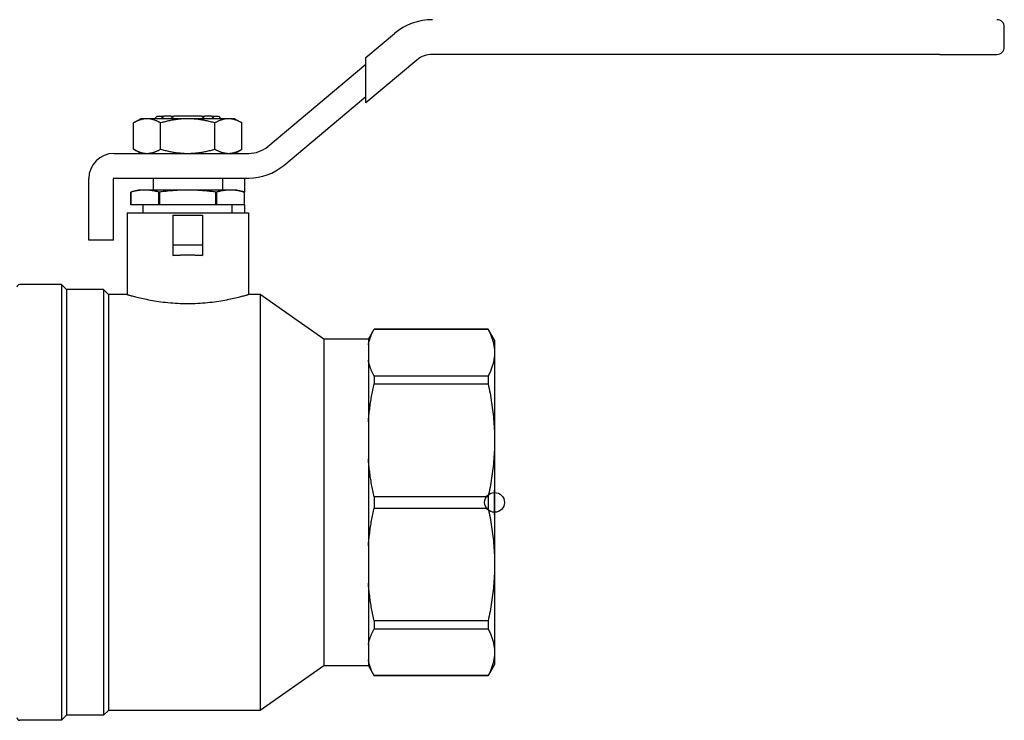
# Model space of a CAD drawing. Header units: millimetres. Extents: x 27 to 3747, y -9 to 417.
# Tile 2 of 14: x 192 to 391, y 138 to 279. Entities that reach past the tile are written whole.
import ezdxf

# ---------------------------------------------------------------- set-up
doc = ezdxf.new("R2010")
doc.units = ezdxf.units.MM
doc.layers.add('DETAIL', color=2, linetype='Continuous')
doc.layers.add('ORIGIN', color=6, linetype='Continuous')

msp = doc.modelspace()

# ---------------------------------------------------------------- linework, layer by layer
at = {"layer": 'DETAIL'}
for p, q in [((390.68, 273.64), (390.68, 277.64)), ((261.68, 271.48), (267.46, 276.33)), ((261.68, 269.52), (261.68, 271.48)), ((271.96, 270.97), (261.68, 262.35)), ((377.68, 272.14), (275.17, 272.14)), ((377.68, 272.14), (389.18, 272.14)), ((241.85, 253.54), (261.68, 270.18)), ((261.68, 264.3), (261.68, 269.52)), ((245.07, 249.71), (261.68, 263.65)), ((261.68, 262.35), (261.68, 264.3)), ((216.18, 259.14), (214.71, 258.29)), ((217.45, 259.14), (216.18, 259.14)), ((225.68, 259.14), (217.45, 259.14)), ((219.48, 259.64), (218.98, 259.14)), ((219.48, 259.64), (220.86, 259.64)), ((222.24, 259.64), (220.86, 259.64)), ((222.24, 259.64), (222.88, 259.64)), ((228.48, 259.64), (222.88, 259.64)), ((233.91, 259.14), (225.68, 259.14)), ((228.48, 259.64), (229.12, 259.64)), ((230.5, 259.64), (229.12, 259.64)), ((230.5, 259.64), (231.88, 259.64)), ((231.88, 259.64), (232.38, 259.14)), ((235.18, 259.14), (233.91, 259.14)), ((235.18, 259.14), (236.65, 258.29)), ((214.71, 252.99), (214.71, 258.29)), ((220.2, 252.99), (220.2, 258.29)), ((231.17, 252.99), (231.17, 258.29)), ((236.65, 252.99), (236.65, 258.29)), ((216.18, 252.14), (214.71, 252.99)), ((235.18, 252.14), (236.65, 252.99)), ((210.78, 252.14), (238, 252.14)), ((205.68, 234.64), (205.68, 247.04)), ((210.68, 234.64), (210.68, 247.04)), ((210.78, 247.14), (238, 247.14)), ((218.68, 247.14), (218.68, 244.73)), ((232.68, 247.14), (232.68, 244.73)), ((237.18, 247.14), (237.18, 247.04)), ((237.18, 247.04), (237.18, 244.32)), ((215.68, 244.73), (214.18, 244.32)), ((217.02, 244.73), (215.68, 244.73)), ((225.68, 244.73), (217.02, 244.73)), ((234.34, 244.73), (225.68, 244.73)), ((235.68, 244.73), (234.34, 244.73)), ((235.68, 244.73), (237.18, 244.32)), ((214.18, 244.32), (214.18, 241.73)), ((214.18, 244.32), (214.18, 244.32)), ((214.18, 241.73), (214.18, 244.32)), ((219.86, 241.73), (219.86, 244.32)), ((220, 244.32), (219.86, 244.32)), ((220, 244.32), (220, 241.73)), ((231.36, 241.73), (231.36, 244.32)), ((231.5, 244.32), (231.36, 244.32)), ((231.5, 244.32), (231.5, 241.73)), ((237.18, 241.73), (237.18, 244.32)), ((237.18, 244.32), (237.18, 244.32)), ((237.18, 241.73), (237.18, 244.32)), ((219.86, 241.73), (214.18, 241.73)), ((214.18, 241.73), (214.18, 241.73)), ((216.68, 240.14), (216.68, 241.73)), ((220, 241.73), (219.86, 241.73)), ((231.36, 241.73), (220, 241.73)), ((231.5, 241.73), (231.36, 241.73)), ((237.18, 241.73), (231.5, 241.73)), ((234.68, 240.14), (234.68, 241.73)), ((237.18, 241.73), (237.18, 240.14)), ((237.18, 241.73), (237.18, 241.73)), ((213.43, 240.14), (237.93, 240.14)), ((213.43, 240.14), (213.43, 223.64)), ((222.68, 239.64), (222.68, 233.64)), ((222.68, 239.64), (228.68, 239.64)), ((228.68, 239.64), (228.68, 233.64)), ((237.93, 240.14), (237.93, 223.64)), ((210.68, 234.64), (205.68, 234.64)), ((222.68, 233.64), (222.68, 231.54)), ((222.68, 233.64), (228.68, 233.64)), ((228.68, 233.64), (228.68, 231.54)), ((200.18, 225.64), (191.73, 225.64)), ((200.18, 225.64), (200.18, 137.64)), ((201.18, 224.64), (200.18, 225.64)), ((201.18, 224.64), (201.18, 138.64)), ((208.68, 224.64), (201.18, 224.64)), ((208.68, 224.64), (208.68, 138.64)), ((209.68, 223.64), (208.68, 224.64)), ((209.68, 223.64), (209.68, 139.64)), ((213.43, 223.64), (209.68, 223.64)), ((240.33, 223.64), (237.93, 223.64)), ((240.33, 223.64), (240.33, 139.64)), ((253.18, 214.64), (240.33, 223.64)), ((262.18, 214.64), (263.34, 216.64)), ((263.34, 216.64), (263.34, 216.62)), ((286.38, 216.64), (263.34, 216.64)), ((263.34, 216.62), (286.38, 216.62)), ((286.38, 216.64), (286.38, 216.62)), ((287.68, 214.39), (286.38, 216.64)), ((253.18, 214.64), (253.18, 148.64)), ((262.18, 214.64), (253.18, 214.64)), ((262.18, 214.64), (262.18, 213.45)), ((262.18, 213.45), (262.18, 210.34)), ((262.18, 213.45), (262.18, 213.45)), ((287.68, 214.39), (287.68, 211.89)), ((287.68, 211.89), (287.68, 194.17)), ((262.18, 210.34), (262.18, 210.34)), ((262.18, 210.34), (262.18, 197.92)), ((286.38, 207.17), (263.34, 207.17)), ((263.34, 207.17), (263.34, 205.58)), ((286.38, 207.17), (286.38, 205.58)), ((263.34, 205.58), (286.38, 205.58)), ((262.18, 197.92), (262.18, 190.42)), ((262.18, 197.92), (262.18, 197.92)), ((287.68, 194.17), (287.68, 169.1)), ((262.18, 190.42), (262.18, 190.42)), ((262.18, 190.42), (262.18, 172.85)), ((286.38, 182.76), (263.34, 182.76)), ((263.34, 182.76), (263.34, 180.51)), ((286.38, 182.76), (286.38, 180.51)), ((263.34, 180.51), (286.38, 180.51)), ((262.18, 172.85), (262.18, 165.36)), ((262.18, 172.85), (262.18, 172.85)), ((287.68, 169.1), (287.68, 151.38)), ((262.18, 165.36), (262.18, 165.36)), ((262.18, 165.36), (262.18, 152.93)), ((286.38, 157.7), (263.34, 157.7)), ((263.34, 157.7), (263.34, 156.1)), ((286.38, 157.7), (286.38, 156.1)), ((263.34, 156.1), (286.38, 156.1)), ((262.18, 152.93), (262.18, 149.83)), ((262.18, 152.93), (262.18, 152.93)), ((287.68, 151.38), (287.68, 148.89)), ((262.18, 149.83), (262.18, 149.83)), ((262.18, 149.83), (262.18, 148.64)), ((253.18, 148.64), (240.33, 139.64)), ((262.18, 148.64), (253.18, 148.64)), ((262.18, 148.64), (263.34, 146.64)), ((287.68, 148.89), (286.38, 146.64)), ((286.38, 146.66), (263.34, 146.66)), ((263.34, 146.66), (263.34, 146.64)), ((286.38, 146.64), (263.34, 146.64)), ((286.38, 146.66), (286.38, 146.64)), ((209.68, 139.64), (208.68, 138.64)), ((240.33, 139.64), (209.68, 139.64)), ((200.18, 137.64), (191.73, 137.64)), ((201.18, 138.64), (200.18, 137.64)), ((208.68, 138.64), (201.18, 138.64))]:
    msp.add_line(p, q, dxfattribs=at)
at = {"layer": 'DETAIL', "flags": 128}
for points in [[(217.45, 259.14), (217.34, 259.14), (217.22, 259.13), (217.11, 259.12), (216.99, 259.11), (216.87, 259.1), (216.76, 259.08), (216.64, 259.06), (216.53, 259.03), (216.41, 259), (216.3, 258.97), (216.18, 258.94), (216.07, 258.91), (215.95, 258.87), (215.84, 258.83), (215.73, 258.78), (215.61, 258.74), (215.5, 258.69), (215.39, 258.64), (215.27, 258.59), (215.16, 258.53), (215.05, 258.47), (214.94, 258.41), (214.82, 258.35), (214.71, 258.29)], [(220.2, 258.29), (220.08, 258.35), (219.97, 258.41), (219.86, 258.47), (219.75, 258.53), (219.63, 258.59), (219.52, 258.64), (219.41, 258.69), (219.29, 258.74), (219.18, 258.78), (219.07, 258.83), (218.95, 258.87), (218.84, 258.91), (218.72, 258.94), (218.61, 258.98), (218.5, 259.01), (218.38, 259.03), (218.27, 259.06), (218.15, 259.08), (218.03, 259.1), (217.92, 259.11), (217.8, 259.12), (217.69, 259.13), (217.57, 259.14), (217.45, 259.14)], [(225.68, 259.14), (225.45, 259.14), (225.22, 259.13), (224.98, 259.12), (224.75, 259.11), (224.52, 259.1), (224.29, 259.08), (224.06, 259.06), (223.83, 259.03), (223.6, 259), (223.37, 258.97), (223.14, 258.94), (222.91, 258.91), (222.68, 258.87), (222.46, 258.83), (222.23, 258.78), (222, 258.74), (221.77, 258.69), (221.55, 258.64), (221.32, 258.59), (221.09, 258.53), (220.87, 258.47), (220.64, 258.41), (220.42, 258.35), (220.2, 258.29)], [(220.24, 259.14), (220.26, 259.16), (220.29, 259.18), (220.31, 259.2), (220.34, 259.22), (220.37, 259.24), (220.39, 259.26), (220.42, 259.28), (220.44, 259.31), (220.47, 259.33), (220.5, 259.35), (220.52, 259.37), (220.55, 259.39), (220.57, 259.41), (220.6, 259.43), (220.63, 259.45), (220.65, 259.47), (220.68, 259.49), (220.7, 259.51), (220.73, 259.53), (220.76, 259.55), (220.78, 259.58), (220.81, 259.6), (220.84, 259.62), (220.86, 259.64)], [(222.24, 259.64), (222.25, 259.63), (222.27, 259.62), (222.28, 259.61), (222.29, 259.6), (222.31, 259.59), (222.32, 259.59), (222.33, 259.58), (222.35, 259.57), (222.36, 259.56), (222.37, 259.55), (222.38, 259.54), (222.4, 259.54), (222.41, 259.53), (222.42, 259.52), (222.44, 259.51), (222.45, 259.5), (222.46, 259.49), (222.48, 259.49), (222.49, 259.48), (222.5, 259.47), (222.51, 259.46), (222.53, 259.45), (222.54, 259.45), (222.55, 259.44)], [(222.55, 259.44), (222.57, 259.45), (222.58, 259.45), (222.59, 259.46), (222.61, 259.47), (222.62, 259.48), (222.64, 259.49), (222.65, 259.5), (222.66, 259.5), (222.68, 259.51), (222.69, 259.52), (222.7, 259.53), (222.72, 259.54), (222.73, 259.55), (222.75, 259.55), (222.76, 259.56), (222.77, 259.57), (222.79, 259.58), (222.8, 259.59), (222.81, 259.6), (222.83, 259.6), (222.84, 259.61), (222.86, 259.62), (222.87, 259.63), (222.88, 259.64)], [(231.17, 258.29), (230.94, 258.35), (230.72, 258.41), (230.49, 258.47), (230.27, 258.53), (230.04, 258.59), (229.81, 258.64), (229.59, 258.69), (229.36, 258.74), (229.13, 258.78), (228.91, 258.83), (228.68, 258.87), (228.45, 258.91), (228.22, 258.94), (227.99, 258.98), (227.76, 259.01), (227.53, 259.03), (227.3, 259.06), (227.07, 259.08), (226.84, 259.1), (226.61, 259.11), (226.38, 259.12), (226.15, 259.13), (225.91, 259.14), (225.68, 259.14)], [(228.48, 259.64), (228.49, 259.63), (228.51, 259.62), (228.52, 259.61), (228.53, 259.6), (228.55, 259.6), (228.56, 259.59), (228.58, 259.58), (228.59, 259.57), (228.6, 259.56), (228.62, 259.55), (228.63, 259.55), (228.64, 259.54), (228.66, 259.53), (228.67, 259.52), (228.69, 259.51), (228.7, 259.5), (228.71, 259.5), (228.73, 259.49), (228.74, 259.48), (228.75, 259.47), (228.77, 259.46), (228.78, 259.45), (228.79, 259.45), (228.81, 259.44)], [(228.81, 259.44), (228.82, 259.45), (228.83, 259.45), (228.85, 259.46), (228.86, 259.47), (228.87, 259.48), (228.89, 259.49), (228.9, 259.49), (228.91, 259.5), (228.93, 259.51), (228.94, 259.52), (228.95, 259.53), (228.96, 259.54), (228.98, 259.54), (228.99, 259.55), (229, 259.56), (229.02, 259.57), (229.03, 259.58), (229.04, 259.59), (229.06, 259.59), (229.07, 259.6), (229.08, 259.61), (229.09, 259.62), (229.11, 259.63), (229.12, 259.64)], [(230.5, 259.64), (230.53, 259.62), (230.55, 259.6), (230.58, 259.58), (230.61, 259.55), (230.63, 259.53), (230.66, 259.51), (230.68, 259.49), (230.71, 259.47), (230.74, 259.45), (230.76, 259.43), (230.79, 259.41), (230.81, 259.39), (230.84, 259.37), (230.87, 259.35), (230.89, 259.33), (230.92, 259.31), (230.94, 259.28), (230.97, 259.26), (231, 259.24), (231.02, 259.22), (231.05, 259.2), (231.07, 259.18), (231.1, 259.16), (231.13, 259.14)], [(233.91, 259.14), (233.79, 259.14), (233.68, 259.13), (233.56, 259.12), (233.45, 259.11), (233.33, 259.09), (233.21, 259.08), (233.1, 259.06), (232.98, 259.03), (232.87, 259), (232.75, 258.97), (232.64, 258.94), (232.52, 258.91), (232.41, 258.87), (232.3, 258.83), (232.18, 258.78), (232.07, 258.74), (231.95, 258.69), (231.84, 258.64), (231.73, 258.59), (231.61, 258.53), (231.5, 258.47), (231.39, 258.41), (231.28, 258.35), (231.17, 258.29)], [(236.65, 258.29), (236.54, 258.35), (236.43, 258.41), (236.32, 258.47), (236.21, 258.53), (236.09, 258.58), (235.98, 258.64), (235.87, 258.69), (235.76, 258.74), (235.64, 258.78), (235.53, 258.83), (235.41, 258.87), (235.3, 258.91), (235.19, 258.94), (235.07, 258.98), (234.95, 259.01), (234.84, 259.03), (234.72, 259.06), (234.61, 259.08), (234.49, 259.1), (234.37, 259.11), (234.26, 259.12), (234.14, 259.13), (234.02, 259.14), (233.91, 259.14)], [(214.71, 252.99), (214.82, 252.92), (214.94, 252.86), (215.05, 252.8), (215.16, 252.74), (215.27, 252.69), (215.39, 252.63), (215.5, 252.58), (215.61, 252.54), (215.73, 252.49), (215.84, 252.45), (215.95, 252.41), (216.07, 252.37), (216.18, 252.33), (216.3, 252.3), (216.41, 252.27), (216.53, 252.24), (216.64, 252.22), (216.76, 252.2), (216.87, 252.18), (216.99, 252.16), (217.1, 252.15), (217.22, 252.14), (217.34, 252.14), (217.45, 252.14)], [(217.45, 252.14), (217.57, 252.14), (217.69, 252.14), (217.8, 252.15), (217.92, 252.16), (218.03, 252.18), (218.15, 252.2), (218.26, 252.22), (218.38, 252.24), (218.49, 252.27), (218.61, 252.3), (218.72, 252.33), (218.84, 252.37), (218.95, 252.41), (219.07, 252.45), (219.18, 252.49), (219.29, 252.54), (219.41, 252.58), (219.52, 252.63), (219.63, 252.69), (219.75, 252.74), (219.86, 252.8), (219.97, 252.86), (220.08, 252.92), (220.2, 252.99)], [(220.2, 252.99), (220.42, 252.92), (220.65, 252.86), (220.87, 252.8), (221.1, 252.74), (221.32, 252.69), (221.55, 252.63), (221.77, 252.58), (222, 252.54), (222.23, 252.49), (222.45, 252.45), (222.68, 252.41), (222.91, 252.37), (223.14, 252.33), (223.37, 252.3), (223.6, 252.27), (223.83, 252.24), (224.06, 252.22), (224.29, 252.2), (224.52, 252.18), (224.75, 252.16), (224.98, 252.15), (225.21, 252.14), (225.45, 252.14), (225.68, 252.14)], [(225.68, 252.14), (225.91, 252.14), (226.15, 252.14), (226.38, 252.15), (226.61, 252.16), (226.84, 252.18), (227.07, 252.2), (227.3, 252.22), (227.53, 252.24), (227.76, 252.27), (227.99, 252.3), (228.22, 252.33), (228.45, 252.37), (228.68, 252.41), (228.91, 252.45), (229.13, 252.49), (229.36, 252.54), (229.59, 252.58), (229.82, 252.63), (230.04, 252.69), (230.27, 252.74), (230.49, 252.8), (230.72, 252.86), (230.94, 252.92), (231.17, 252.99)], [(231.17, 252.99), (231.28, 252.92), (231.39, 252.86), (231.5, 252.8), (231.61, 252.74), (231.73, 252.69), (231.84, 252.64), (231.95, 252.58), (232.07, 252.54), (232.18, 252.49), (232.3, 252.45), (232.41, 252.41), (232.52, 252.37), (232.64, 252.33), (232.75, 252.3), (232.87, 252.27), (232.98, 252.24), (233.1, 252.22), (233.21, 252.2), (233.33, 252.18), (233.45, 252.16), (233.56, 252.15), (233.68, 252.14), (233.79, 252.14), (233.91, 252.14)], [(233.91, 252.14), (234.02, 252.14), (234.14, 252.14), (234.26, 252.15), (234.37, 252.16), (234.49, 252.18), (234.61, 252.2), (234.72, 252.22), (234.84, 252.24), (234.95, 252.27), (235.07, 252.3), (235.19, 252.33), (235.3, 252.37), (235.41, 252.41), (235.53, 252.45), (235.64, 252.49), (235.76, 252.54), (235.87, 252.59), (235.98, 252.64), (236.09, 252.69), (236.21, 252.74), (236.32, 252.8), (236.43, 252.86), (236.54, 252.92), (236.65, 252.99)], [(217.02, 244.73), (216.9, 244.73), (216.78, 244.72), (216.67, 244.72), (216.55, 244.71), (216.43, 244.71), (216.31, 244.7), (216.19, 244.69), (216.07, 244.68), (215.95, 244.67), (215.84, 244.65), (215.72, 244.64), (215.6, 244.62), (215.48, 244.6), (215.36, 244.58), (215.24, 244.56), (215.13, 244.54), (215.01, 244.52), (214.89, 244.49), (214.77, 244.47), (214.65, 244.44), (214.54, 244.41), (214.42, 244.38), (214.3, 244.36), (214.18, 244.32)], [(219.86, 244.32), (219.74, 244.36), (219.62, 244.38), (219.51, 244.41), (219.39, 244.44), (219.27, 244.47), (219.15, 244.49), (219.03, 244.52), (218.91, 244.54), (218.8, 244.56), (218.68, 244.58), (218.56, 244.6), (218.44, 244.62), (218.32, 244.64), (218.2, 244.65), (218.09, 244.67), (217.97, 244.68), (217.85, 244.69), (217.73, 244.7), (217.61, 244.71), (217.49, 244.71), (217.38, 244.72), (217.26, 244.72), (217.14, 244.73), (217.02, 244.73)], [(225.68, 244.73), (225.44, 244.73), (225.21, 244.72), (224.97, 244.72), (224.73, 244.71), (224.5, 244.71), (224.26, 244.7), (224.02, 244.69), (223.79, 244.68), (223.55, 244.67), (223.31, 244.65), (223.08, 244.64), (222.84, 244.62), (222.61, 244.6), (222.37, 244.58), (222.13, 244.56), (221.9, 244.54), (221.66, 244.52), (221.42, 244.49), (221.19, 244.47), (220.95, 244.44), (220.71, 244.41), (220.48, 244.38), (220.24, 244.36), (220, 244.32)], [(231.36, 244.32), (231.12, 244.36), (230.89, 244.38), (230.65, 244.41), (230.41, 244.44), (230.18, 244.47), (229.94, 244.49), (229.7, 244.52), (229.47, 244.54), (229.23, 244.56), (228.99, 244.58), (228.76, 244.6), (228.52, 244.62), (228.28, 244.64), (228.05, 244.65), (227.81, 244.67), (227.57, 244.68), (227.34, 244.69), (227.1, 244.7), (226.86, 244.71), (226.63, 244.71), (226.39, 244.72), (226.15, 244.72), (225.92, 244.73), (225.68, 244.73)], [(234.34, 244.73), (234.22, 244.73), (234.1, 244.72), (233.99, 244.72), (233.87, 244.71), (233.75, 244.71), (233.63, 244.7), (233.51, 244.69), (233.39, 244.68), (233.28, 244.67), (233.16, 244.65), (233.04, 244.64), (232.92, 244.62), (232.8, 244.6), (232.69, 244.58), (232.57, 244.56), (232.45, 244.54), (232.33, 244.52), (232.21, 244.49), (232.09, 244.47), (231.98, 244.44), (231.86, 244.41), (231.74, 244.38), (231.62, 244.36), (231.5, 244.32)], [(237.18, 244.32), (237.06, 244.36), (236.94, 244.38), (236.83, 244.41), (236.71, 244.44), (236.59, 244.47), (236.47, 244.49), (236.35, 244.52), (236.23, 244.54), (236.12, 244.56), (236, 244.58), (235.88, 244.6), (235.76, 244.62), (235.64, 244.64), (235.52, 244.65), (235.41, 244.67), (235.29, 244.68), (235.17, 244.69), (235.05, 244.7), (234.93, 244.71), (234.81, 244.71), (234.7, 244.72), (234.58, 244.72), (234.46, 244.73), (234.34, 244.73)], [(222.68, 231.54), (222.8, 231.55), (222.93, 231.56), (223.05, 231.56), (223.17, 231.57), (223.3, 231.58), (223.42, 231.58), (223.54, 231.59), (223.67, 231.59), (223.79, 231.6), (223.92, 231.6), (224.04, 231.61), (224.17, 231.61), (224.3, 231.62), (224.42, 231.62), (224.55, 231.62), (224.67, 231.63), (224.8, 231.63), (224.92, 231.63), (225.05, 231.63), (225.18, 231.63), (225.3, 231.64), (225.43, 231.64), (225.56, 231.64), (225.68, 231.64)], [(225.68, 231.64), (225.81, 231.64), (225.93, 231.64), (226.06, 231.64), (226.19, 231.63), (226.31, 231.63), (226.44, 231.63), (226.56, 231.63), (226.69, 231.63), (226.82, 231.62), (226.94, 231.62), (227.07, 231.62), (227.19, 231.61), (227.32, 231.61), (227.44, 231.6), (227.57, 231.6), (227.69, 231.59), (227.82, 231.59), (227.94, 231.58), (228.07, 231.58), (228.19, 231.57), (228.31, 231.56), (228.44, 231.56), (228.56, 231.55), (228.68, 231.54)], [(213.43, 223.64), (213.44, 223.63), (213.47, 223.62), (213.53, 223.61), (213.6, 223.59), (213.7, 223.56), (213.81, 223.53), (213.95, 223.49), (214.1, 223.45), (214.27, 223.4), (214.47, 223.35), (214.68, 223.29), (214.91, 223.23), (215.16, 223.16), (215.43, 223.1), (215.72, 223.03), (216.02, 222.96), (216.33, 222.88), (216.67, 222.81), (217.02, 222.73), (217.38, 222.66), (217.76, 222.58), (218.15, 222.51), (218.55, 222.44), (218.97, 222.37), (219.39, 222.3), (219.83, 222.23), (220.28, 222.17), (220.74, 222.11), (221.21, 222.06), (221.69, 222.01), (222.18, 221.96), (222.67, 221.92), (223.16, 221.89), (223.66, 221.86), (224.16, 221.84), (224.66, 221.82), (225.17, 221.81), (225.68, 221.81)], [(225.68, 221.81), (226.19, 221.81), (226.7, 221.82), (227.21, 221.84), (227.71, 221.86), (228.21, 221.89), (228.7, 221.93), (229.19, 221.96), (229.67, 222.01), (230.15, 222.06), (230.61, 222.11), (231.07, 222.17), (231.52, 222.23), (231.96, 222.3), (232.39, 222.37), (232.8, 222.44), (233.21, 222.51), (233.6, 222.58), (233.98, 222.66), (234.34, 222.73), (234.69, 222.81), (235.02, 222.88), (235.34, 222.96), (235.64, 223.03), (235.92, 223.1), (236.19, 223.16), (236.44, 223.23), (236.68, 223.29), (236.89, 223.35), (237.08, 223.4), (237.26, 223.45), (237.41, 223.49), (237.55, 223.53), (237.67, 223.56), (237.76, 223.59), (237.83, 223.61), (237.89, 223.62), (237.92, 223.63), (237.93, 223.64)], [(262.18, 213.45), (262.21, 213.58), (262.24, 213.71), (262.27, 213.85), (262.3, 213.98), (262.33, 214.11), (262.37, 214.24), (262.41, 214.38), (262.45, 214.51), (262.49, 214.64), (262.53, 214.77), (262.58, 214.91), (262.62, 215.04), (262.67, 215.17), (262.73, 215.3), (262.78, 215.44), (262.83, 215.57), (262.89, 215.7), (262.95, 215.83), (263.01, 215.96), (263.07, 216.09), (263.14, 216.23), (263.2, 216.36), (263.27, 216.49), (263.34, 216.62)], [(286.38, 216.62), (286.48, 216.42), (286.58, 216.23), (286.68, 216.03), (286.77, 215.83), (286.85, 215.64), (286.94, 215.44), (287.02, 215.25), (287.09, 215.05), (287.16, 214.85), (287.23, 214.66), (287.29, 214.46), (287.34, 214.26), (287.4, 214.07), (287.45, 213.87), (287.49, 213.67), (287.53, 213.47), (287.56, 213.28), (287.6, 213.08), (287.62, 212.88), (287.64, 212.68), (287.66, 212.49), (287.67, 212.29), (287.68, 212.09), (287.68, 211.89)], [(287.68, 211.89), (287.68, 211.7), (287.67, 211.5), (287.66, 211.3), (287.64, 211.11), (287.62, 210.91), (287.59, 210.71), (287.56, 210.51), (287.53, 210.32), (287.49, 210.12), (287.44, 209.92), (287.4, 209.72), (287.34, 209.53), (287.29, 209.33), (287.22, 209.13), (287.16, 208.94), (287.09, 208.74), (287.01, 208.54), (286.94, 208.34), (286.85, 208.15), (286.77, 207.95), (286.68, 207.76), (286.58, 207.56), (286.48, 207.36), (286.38, 207.17)], [(263.34, 207.17), (263.27, 207.3), (263.2, 207.43), (263.14, 207.56), (263.07, 207.69), (263.01, 207.82), (262.95, 207.95), (262.89, 208.08), (262.84, 208.22), (262.78, 208.35), (262.73, 208.48), (262.68, 208.61), (262.63, 208.74), (262.58, 208.87), (262.53, 209.01), (262.49, 209.14), (262.45, 209.27), (262.41, 209.41), (262.37, 209.54), (262.33, 209.67), (262.3, 209.81), (262.27, 209.94), (262.24, 210.07), (262.21, 210.21), (262.18, 210.34)], [(262.18, 197.92), (262.21, 198.24), (262.24, 198.56), (262.27, 198.88), (262.3, 199.2), (262.33, 199.52), (262.37, 199.84), (262.41, 200.16), (262.45, 200.48), (262.49, 200.8), (262.53, 201.12), (262.58, 201.44), (262.62, 201.76), (262.67, 202.08), (262.73, 202.4), (262.78, 202.72), (262.83, 203.04), (262.89, 203.36), (262.95, 203.67), (263.01, 203.99), (263.07, 204.31), (263.14, 204.63), (263.2, 204.94), (263.27, 205.26), (263.34, 205.58)], [(286.38, 205.58), (286.48, 205.1), (286.58, 204.63), (286.68, 204.16), (286.77, 203.68), (286.85, 203.21), (286.94, 202.74), (287.02, 202.26), (287.09, 201.79), (287.16, 201.31), (287.23, 200.84), (287.29, 200.36), (287.34, 199.89), (287.4, 199.41), (287.45, 198.94), (287.49, 198.46), (287.53, 197.98), (287.56, 197.51), (287.6, 197.03), (287.62, 196.56), (287.64, 196.08), (287.66, 195.6), (287.67, 195.12), (287.68, 194.65), (287.68, 194.17)], [(287.68, 194.17), (287.68, 193.69), (287.67, 193.22), (287.66, 192.74), (287.64, 192.27), (287.62, 191.79), (287.59, 191.31), (287.56, 190.84), (287.53, 190.36), (287.49, 189.88), (287.44, 189.41), (287.4, 188.93), (287.34, 188.45), (287.29, 187.98), (287.22, 187.5), (287.16, 187.03), (287.09, 186.55), (287.01, 186.08), (286.94, 185.6), (286.85, 185.13), (286.77, 184.65), (286.68, 184.18), (286.58, 183.71), (286.48, 183.23), (286.38, 182.76)], [(263.34, 182.76), (263.27, 183.08), (263.2, 183.39), (263.14, 183.71), (263.07, 184.02), (263.01, 184.34), (262.95, 184.66), (262.89, 184.97), (262.84, 185.29), (262.78, 185.61), (262.73, 185.92), (262.68, 186.24), (262.63, 186.56), (262.58, 186.88), (262.53, 187.2), (262.49, 187.52), (262.45, 187.84), (262.41, 188.16), (262.37, 188.48), (262.33, 188.81), (262.3, 189.13), (262.27, 189.45), (262.24, 189.78), (262.21, 190.1), (262.18, 190.42)], [(262.18, 172.85), (262.21, 173.17), (262.24, 173.49), (262.27, 173.81), (262.3, 174.14), (262.33, 174.46), (262.37, 174.78), (262.41, 175.1), (262.45, 175.42), (262.49, 175.74), (262.53, 176.06), (262.58, 176.38), (262.62, 176.7), (262.67, 177.02), (262.73, 177.33), (262.78, 177.65), (262.83, 177.97), (262.89, 178.29), (262.95, 178.61), (263.01, 178.93), (263.07, 179.24), (263.14, 179.56), (263.2, 179.88), (263.27, 180.19), (263.34, 180.51)], [(286.38, 180.51), (286.48, 180.04), (286.58, 179.56), (286.68, 179.09), (286.77, 178.62), (286.85, 178.14), (286.94, 177.67), (287.02, 177.2), (287.09, 176.72), (287.16, 176.25), (287.23, 175.77), (287.29, 175.3), (287.34, 174.82), (287.4, 174.35), (287.45, 173.87), (287.49, 173.39), (287.53, 172.92), (287.56, 172.44), (287.6, 171.97), (287.62, 171.49), (287.64, 171.01), (287.66, 170.54), (287.67, 170.06), (287.68, 169.58), (287.68, 169.1)], [(287.68, 169.1), (287.68, 168.63), (287.67, 168.15), (287.66, 167.68), (287.64, 167.2), (287.62, 166.73), (287.59, 166.25), (287.56, 165.77), (287.53, 165.3), (287.49, 164.82), (287.44, 164.34), (287.4, 163.87), (287.34, 163.39), (287.29, 162.91), (287.22, 162.44), (287.16, 161.96), (287.09, 161.48), (287.01, 161.01), (286.94, 160.53), (286.85, 160.06), (286.77, 159.59), (286.68, 159.11), (286.58, 158.64), (286.48, 158.17), (286.38, 157.7)], [(263.34, 157.7), (263.27, 158.01), (263.2, 158.33), (263.14, 158.64), (263.07, 158.96), (263.01, 159.27), (262.95, 159.59), (262.89, 159.91), (262.84, 160.22), (262.78, 160.54), (262.73, 160.86), (262.68, 161.18), (262.63, 161.5), (262.58, 161.82), (262.53, 162.14), (262.49, 162.46), (262.45, 162.78), (262.41, 163.1), (262.37, 163.42), (262.33, 163.74), (262.3, 164.06), (262.27, 164.39), (262.24, 164.71), (262.21, 165.03), (262.18, 165.36)], [(262.18, 152.93), (262.21, 153.06), (262.24, 153.2), (262.27, 153.33), (262.3, 153.46), (262.33, 153.6), (262.37, 153.73), (262.41, 153.86), (262.45, 154), (262.49, 154.13), (262.53, 154.26), (262.58, 154.39), (262.62, 154.52), (262.67, 154.66), (262.73, 154.79), (262.78, 154.92), (262.83, 155.05), (262.89, 155.18), (262.95, 155.32), (263.01, 155.45), (263.07, 155.58), (263.14, 155.71), (263.2, 155.84), (263.27, 155.97), (263.34, 156.1)], [(286.38, 156.1), (286.48, 155.91), (286.58, 155.71), (286.68, 155.52), (286.77, 155.32), (286.85, 155.12), (286.94, 154.93), (287.02, 154.73), (287.09, 154.53), (287.16, 154.34), (287.23, 154.14), (287.29, 153.94), (287.34, 153.75), (287.4, 153.55), (287.45, 153.35), (287.49, 153.16), (287.53, 152.96), (287.56, 152.76), (287.6, 152.57), (287.62, 152.37), (287.64, 152.17), (287.66, 151.97), (287.67, 151.78), (287.68, 151.58), (287.68, 151.38)], [(287.68, 151.38), (287.68, 151.18), (287.67, 150.99), (287.66, 150.79), (287.64, 150.59), (287.62, 150.39), (287.59, 150.2), (287.56, 150), (287.53, 149.8), (287.49, 149.6), (287.44, 149.41), (287.4, 149.21), (287.34, 149.01), (287.29, 148.82), (287.22, 148.62), (287.16, 148.42), (287.09, 148.22), (287.01, 148.03), (286.94, 147.83), (286.85, 147.63), (286.77, 147.44), (286.68, 147.24), (286.58, 147.05), (286.48, 146.85), (286.38, 146.66)], [(263.34, 146.66), (263.27, 146.79), (263.2, 146.92), (263.14, 147.05), (263.07, 147.18), (263.01, 147.31), (262.95, 147.44), (262.89, 147.57), (262.84, 147.7), (262.78, 147.83), (262.73, 147.96), (262.68, 148.1), (262.63, 148.23), (262.58, 148.36), (262.53, 148.49), (262.49, 148.63), (262.45, 148.76), (262.41, 148.89), (262.37, 149.02), (262.33, 149.16), (262.3, 149.29), (262.27, 149.43), (262.24, 149.56), (262.21, 149.69), (262.18, 149.83)]]:
    msp.add_lwpolyline(points, dxfattribs=at)
at = {"layer": 'DETAIL'}
for centre, radius, start, end in [((275.17, 267.14), 12, 90, 130), ((389.18, 277.64), 1.5, 0, 90), ((389.18, 273.64), 1.5, 270, 0), ((275.17, 267.14), 5, 90, 130), ((238, 258.14), 6, 270, 310), ((210.78, 247.04), 5.1, 90, 180), ((238, 258.14), 11, 270, 310), ((210.78, 247.04), 0.1, 90, 180), ((191.73, 225.04), 0.6, 90, 175), ((191.73, 138.24), 0.6, 185, 270)]:
    msp.add_arc(centre, radius, start, end, dxfattribs=at)
at = {"layer": 'ORIGIN'}
msp.add_line((287.68, 179.14), (287.68, 184.14), dxfattribs=at)
msp.add_circle((287.68, 181.64), 2, dxfattribs=at)

doc.saveas('drawing.dxf')
